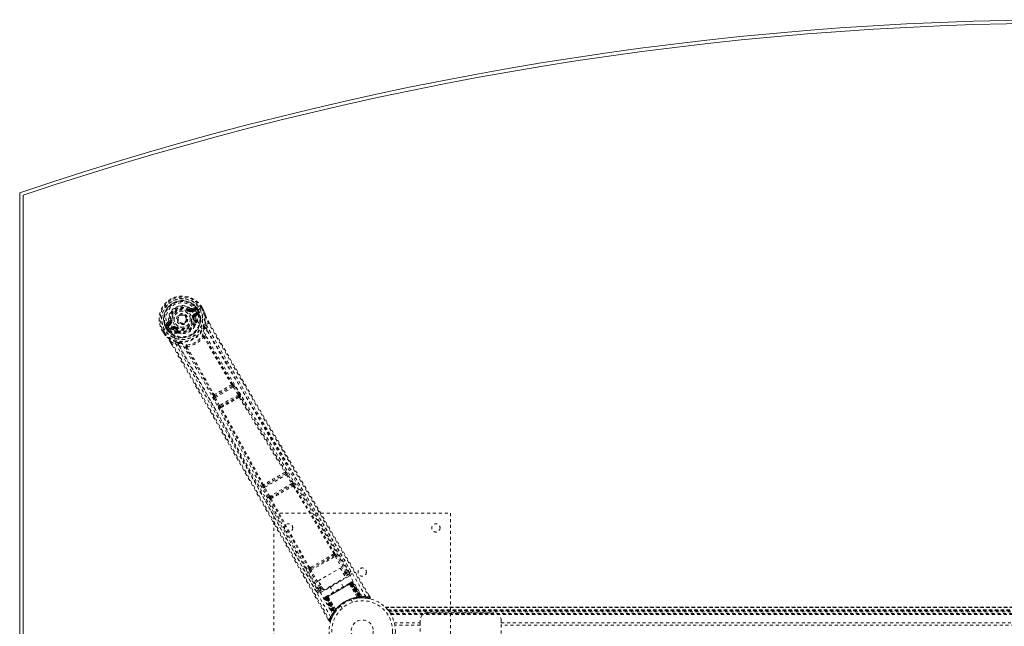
# Model space of a CAD drawing. Header units: inches. Extents: x 7.1 to 78.6, y 19.8 to 61.3.
# Tile 2 of 4: x 7.1 to 40.5, y 40.7 to 61.3. Entities that reach past the tile are written whole.
import ezdxf

# ---------------------------------------------------------------- set-up
doc = ezdxf.new("R2010")
doc.units = ezdxf.units.IN
doc.header["$MEASUREMENT"] = 0
doc.linetypes.add('SLD-Dashed', pattern=[0.075, 0.05, -0.025])
doc.linetypes.add('SLD-Solid', pattern=[0])

msp = doc.modelspace()

# ---------------------------------------------------------------- linework, layer by layer
at = {"color": 7, "linetype": 'SLD-Solid', "lineweight": 15}
for p, q in [((7.09, 25.682), (7.09, 55.432)), ((7.208, 25.767), (7.208, 55.348)), ((7.208, 55.348), (7.208, 25.767))]:
    msp.add_line(p, q, dxfattribs=at)
at = {"color": 7, "linetype": 'SLD-Dashed', "lineweight": 0}
for p, q in [((12.831, 51.443), (12.845, 51.462)), ((12.845, 51.462), (12.853, 51.457)), ((12.919, 51.455), (13.03, 51.495)), ((13.038, 51.542), (12.923, 51.502)), ((13.03, 51.495), (12.929, 51.437)), ((13.045, 51.469), (12.944, 51.411)), ((13.201, 51.496), (13.071, 51.421)), ((13.145, 51.463), (13.181, 51.4)), ((13.145, 51.463), (13.145, 51.463)), ((13.206, 51.499), (13.201, 51.496)), ((13.226, 51.511), (13.206, 51.499)), ((13.271, 51.538), (13.226, 51.511)), ((13.307, 51.423), (13.25, 51.524)), ((13.275, 51.54), (13.271, 51.538)), ((13.332, 51.438), (13.274, 51.54)), ((13.275, 51.54), (13.333, 51.438)), ((12.734, 51.229), (12.739, 51.222)), ((12.739, 51.222), (12.746, 51.208)), ((12.919, 51.455), (12.929, 51.437)), ((13.005, 51.195), (12.976, 51.191)), ((13.005, 51.305), (13.117, 51.37)), ((13.006, 51.208), (13.005, 51.195)), ((13.02, 51.279), (13.132, 51.344)), ((13.033, 51.258), (13.02, 51.279)), ((13.132, 51.344), (13.033, 51.258)), ((13.07, 51.421), (13.071, 51.421)), ((13.073, 51.247), (13.162, 51.323)), ((13.114, 51.445), (13.119, 51.448)), ((13.153, 51.378), (13.114, 51.445)), ((13.154, 51.387), (13.119, 51.448)), ((13.159, 51.367), (13.153, 51.378)), ((13.154, 51.387), (13.181, 51.4)), ((13.154, 51.386), (13.159, 51.367)), ((13.165, 51.337), (13.162, 51.323)), ((13.162, 51.323), (13.162, 51.323)), ((13.162, 51.323), (13.162, 51.323)), ((13.165, 51.338), (13.166, 51.342)), ((13.181, 51.4), (13.181, 51.4)), ((13.335, 51.435), (13.333, 51.438)), ((11.994, 50.8), (11.974, 50.788)), ((11.999, 50.803), (11.994, 50.8)), ((12.129, 50.878), (11.999, 50.803)), ((12.133, 51.046), (12.041, 50.966)), ((12.092, 50.772), (12.056, 50.834)), ((12.087, 50.852), (12.082, 50.849)), ((12.082, 50.849), (12.117, 50.788)), ((12.086, 50.95), (12.176, 51.026)), ((12.187, 51.008), (12.086, 50.95)), ((12.126, 50.785), (12.087, 50.852)), ((12.202, 50.982), (12.101, 50.924)), ((12.148, 51.086), (12.206, 51.093)), ((12.15, 50.812), (12.263, 50.876)), ((12.165, 50.786), (12.278, 50.85)), ((12.29, 50.829), (12.165, 50.786)), ((12.169, 50.75), (12.279, 50.789)), ((12.176, 51.026), (12.187, 51.008)), ((12.206, 51.093), (12.23, 51.096)), ((12.207, 51.084), (12.206, 51.093)), ((12.29, 50.829), (12.278, 50.85)), ((12.358, 50.821), (12.346, 50.827)), ((12.376, 50.844), (12.358, 50.821)), ((13.055, 51.057), (13.044, 51.077)), ((13.078, 51.065), (13.067, 51.084)), ((13.086, 51.037), (13.084, 51.016)), ((13.437, 50.922), (13.462, 51.07)), ((13.437, 50.922), (13.441, 50.795)), ((13.487, 51.086), (13.532, 51.009)), ((13.531, 51.008), (13.487, 51.085)), ((11.928, 50.762), (11.925, 50.76)), ((11.925, 50.761), (11.984, 50.66)), ((11.925, 50.76), (11.983, 50.659)), ((11.974, 50.788), (11.928, 50.762)), ((11.951, 50.774), (12.009, 50.674)), ((11.983, 50.659), (11.986, 50.655)), ((12.093, 50.772), (12.092, 50.772)), ((12.093, 50.772), (12.117, 50.788)), ((12.118, 50.788), (12.132, 50.774)), ((12.132, 50.774), (12.126, 50.785)), ((12.15, 50.756), (12.155, 50.754)), ((12.169, 50.75), (12.155, 50.754)), ((12.434, 50.693), (12.423, 50.713)), ((12.441, 50.729), (12.452, 50.709)), ((12.473, 50.663), (12.454, 50.673)), ((12.211, 50.349), (12.262, 50.261)), ((12.213, 50.349), (12.264, 50.261)), ((12.238, 50.363), (12.379, 50.311)), ((12.486, 50.243), (12.379, 50.311)), ((14.305, 48.868), (13.723, 48.532)), ((13.73, 48.484), (14.343, 48.838)), ((14.304, 48.868), (14.305, 48.868)), ((14.32, 48.931), (14.319, 48.93)), ((14.343, 48.838), (14.508, 48.577)), ((14.381, 48.862), (14.362, 48.89)), ((14.546, 48.6), (14.381, 48.862)), ((13.662, 48.551), (13.662, 48.551)), ((13.691, 48.463), (13.676, 48.494)), ((13.835, 48.19), (13.691, 48.463)), ((13.723, 48.532), (13.724, 48.533)), ((13.874, 48.211), (13.73, 48.484)), ((14.508, 48.577), (13.874, 48.211)), ((13.905, 48.177), (14.522, 48.533)), ((14.522, 48.533), (14.513, 48.523)), ((14.573, 48.508), (14.582, 48.518)), ((13.901, 48.12), (13.888, 48.117)), ((13.918, 48.18), (13.905, 48.177)), ((16.109, 45.894), (15.397, 45.482)), ((15.408, 45.437), (16.143, 45.861)), ((16.109, 45.893), (16.109, 45.894)), ((16.125, 45.956), (16.124, 45.956)), ((16.143, 45.861), (16.329, 45.561)), ((16.367, 45.585), (16.181, 45.885)), ((15.336, 45.501), (15.335, 45.5)), ((15.397, 45.482), (15.397, 45.483)), ((16.329, 45.561), (15.575, 45.126)), ((15.604, 45.091), (16.345, 45.519)), ((16.345, 45.519), (16.341, 45.514)), ((16.402, 45.498), (16.406, 45.503)), ((15.536, 45.105), (15.369, 45.416)), ((15.575, 45.126), (15.408, 45.437)), ((15.587, 45.031), (15.593, 45.031)), ((15.61, 45.091), (15.604, 45.091)), ((15.715, 36.557), (15.715, 44.557)), ((15.715, 44.557), (21.715, 44.557)), ((21.715, 44.557), (21.715, 36.557)), ((17.005, 42.688), (17.725, 43.104)), ((17.753, 43.173), (17.711, 43.15)), ((17.725, 43.104), (17.767, 43.128)), ((18.171, 42.549), (17.835, 43.117)), ((18.277, 42.548), (17.864, 43.25)), ((16.978, 42.622), (17.796, 43.094)), ((17.796, 43.094), (18.132, 42.526)), ((16.809, 42.641), (17.21, 41.932)), ((16.973, 42.724), (16.931, 42.699)), ((17.263, 42.025), (16.939, 42.6)), ((16.964, 42.664), (17.005, 42.688)), ((17.302, 42.047), (16.978, 42.622)), ((17.225, 42.265), (17.971, 42.695)), ((17.971, 42.695), (18.154, 42.378)), ((18.084, 42.498), (18.132, 42.526)), ((18.107, 42.459), (18.155, 42.487)), ((18.171, 42.549), (18.132, 42.526)), ((18.263, 42.484), (18.135, 42.41)), ((18.278, 42.547), (18.277, 42.549)), ((18.283, 42.539), (18.278, 42.547)), ((18.285, 42.529), (18.28, 42.546)), ((17.408, 41.948), (17.225, 42.265)), ((17.303, 41.86), (18.293, 42.432)), ((18.154, 42.378), (17.408, 41.948)), ((17.482, 41.688), (18.353, 42.191)), ((18.342, 42.185), (17.493, 41.695)), ((17.509, 41.704), (18.326, 42.176)), ((18.072, 42.062), (17.955, 42.264)), ((18.323, 42.207), (18.265, 42.174)), ((18.279, 42.15), (18.278, 42.148)), ((18.543, 41.698), (18.278, 42.148)), ((18.279, 42.15), (18.545, 41.698)), ((18.304, 42.163), (18.305, 42.164)), ((18.596, 41.695), (18.304, 42.163)), ((18.363, 42.197), (18.305, 42.164)), ((18.305, 42.164), (18.598, 41.695)), ((18.329, 42.177), (18.326, 42.176)), ((18.326, 42.176), (18.596, 41.708)), ((18.33, 42.211), (18.327, 42.209)), ((18.6, 41.708), (18.329, 42.177)), ((18.33, 42.211), (18.338, 42.216)), ((18.342, 42.218), (18.338, 42.216)), ((18.616, 41.709), (18.342, 42.185)), ((18.345, 42.187), (18.621, 41.71)), ((18.353, 42.224), (18.349, 42.223)), ((18.353, 42.191), (18.63, 41.711)), ((18.636, 41.711), (18.357, 42.193)), ((18.675, 41.696), (18.359, 42.199)), ((18.363, 42.197), (18.674, 41.699)), ((18.39, 42.213), (18.379, 42.206)), ((18.379, 42.206), (18.696, 41.699)), ((18.39, 42.213), (18.712, 41.699)), ((17.21, 41.932), (17.211, 41.931)), ((17.211, 41.931), (17.216, 41.923)), ((17.211, 41.929), (17.223, 41.916)), ((17.39, 41.979), (17.273, 41.912)), ((17.339, 42.068), (17.302, 42.047)), ((17.361, 42.029), (17.324, 42.008)), ((17.618, 42.069), (17.734, 41.867)), ((18.985, 41.704), (18.942, 41.777)), ((17.456, 41.673), (17.444, 41.666)), ((17.444, 41.666), (17.729, 41.131)), ((17.456, 41.707), (17.453, 41.704)), ((17.456, 41.673), (17.736, 41.145)), ((17.457, 41.707), (17.457, 41.707)), ((17.468, 41.714), (17.464, 41.711)), ((17.464, 41.711), (17.465, 41.709)), ((17.529, 41.716), (17.472, 41.682)), ((17.472, 41.687), (17.749, 41.161)), ((17.472, 41.682), (17.747, 41.164)), ((17.479, 41.72), (17.476, 41.718)), ((17.478, 41.686), (17.756, 41.203)), ((17.759, 41.208), (17.482, 41.688)), ((17.541, 41.756), (17.483, 41.722)), ((17.765, 41.216), (17.49, 41.693)), ((17.493, 41.695), (17.767, 41.22)), ((17.509, 41.704), (17.506, 41.702)), ((17.506, 41.702), (17.776, 41.232)), ((17.779, 41.236), (17.509, 41.704)), ((17.529, 41.716), (17.531, 41.716)), ((17.789, 41.228), (17.529, 41.716)), ((17.531, 41.716), (17.79, 41.23)), ((17.557, 41.731), (17.555, 41.732)), ((17.813, 41.275), (17.555, 41.732)), ((17.557, 41.731), (17.814, 41.277)), ((18.335, 41.616), (18.332, 41.615)), ((18.383, 41.532), (18.335, 41.616)), ((18.543, 41.698), (18.545, 41.698)), ((18.553, 41.673), (18.556, 41.674)), ((18.596, 41.708), (18.599, 41.679)), ((18.598, 41.695), (18.596, 41.695)), ((18.598, 41.695), (18.674, 41.699)), ((18.603, 41.679), (18.599, 41.679)), ((18.6, 41.708), (18.603, 41.679)), ((18.616, 41.709), (18.618, 41.681)), ((18.618, 41.681), (18.623, 41.681)), ((18.621, 41.71), (18.623, 41.681)), ((18.624, 41.681), (18.625, 41.681)), ((18.625, 41.681), (18.7, 41.685)), ((18.63, 41.711), (18.636, 41.711)), ((18.63, 41.711), (18.632, 41.682)), ((18.638, 41.682), (18.632, 41.682)), ((18.636, 41.711), (18.638, 41.682)), ((18.696, 41.699), (18.712, 41.699)), ((18.721, 41.685), (18.736, 41.685)), ((18.828, 41.675), (18.953, 41.66)), ((18.959, 41.689), (18.953, 41.66)), ((17.694, 41.034), (17.751, 41.14)), ((17.728, 41.103), (17.736, 41.116)), ((17.729, 41.131), (17.736, 41.145)), ((17.747, 41.164), (17.789, 41.228)), ((17.747, 41.134), (17.787, 41.197)), ((17.751, 41.173), (17.756, 41.174)), ((17.756, 41.203), (17.759, 41.208)), ((17.78, 41.187), (17.756, 41.203)), ((17.783, 41.192), (17.759, 41.208)), ((17.788, 41.199), (17.765, 41.216)), ((17.791, 41.203), (17.767, 41.22)), ((17.78, 41.187), (17.775, 41.179)), ((17.8, 41.215), (17.776, 41.232)), ((17.802, 41.219), (17.779, 41.236)), ((17.783, 41.192), (17.78, 41.187)), ((17.8, 41.215), (17.783, 41.192)), ((17.787, 41.197), (17.788, 41.199)), ((17.788, 41.199), (17.791, 41.203)), ((17.79, 41.23), (17.789, 41.228)), ((17.813, 41.275), (17.814, 41.277)), ((17.828, 41.254), (17.83, 41.256)), ((17.989, 41.416), (18.037, 41.332)), ((19.501, 41.362), (66.18, 41.362)), ((66.179, 41.363), (19.502, 41.363)), ((19.513, 41.35), (66.167, 41.35)), ((19.584, 41.272), (19.588, 41.268)), ((19.584, 41.272), (66.097, 41.272)), ((66.097, 41.272), (19.584, 41.272)), ((66.093, 41.268), (19.588, 41.268)), ((19.591, 41.264), (66.09, 41.264)), ((66.09, 41.264), (19.591, 41.264)), ((66.085, 41.258), (19.595, 41.258)), ((19.603, 41.249), (66.078, 41.249)), ((19.604, 41.248), (66.077, 41.248)), ((66.076, 41.246), (19.605, 41.246)), ((66.074, 41.244), (19.607, 41.244)), ((19.629, 41.213), (66.051, 41.213)), ((19.668, 41.156), (66.013, 41.156)), ((19.683, 41.13), (65.997, 41.13)), ((19.694, 41.113), (65.987, 41.113)), ((20.93, 41.172), (23.18, 41.172)), ((17.545, 40.972), (17.587, 40.898)), ((17.587, 40.897), (17.614, 40.912)), ((17.642, 40.903), (17.689, 41.024)), ((19.805, 40.839), (20.68, 40.839)), ((20.68, 40.839), (20.68, 40.922)), ((20.68, 40.839), (20.68, 40.276)), ((23.43, 40.922), (23.43, 40.839)), ((23.43, 40.276), (23.43, 40.839)), ((23.43, 40.839), (62.25, 40.839)), ((20.68, 40.755), (19.823, 40.755)), ((62.25, 40.755), (23.43, 40.755))]:
    msp.add_line(p, q, dxfattribs=at)
at = {"color": 7, "linetype": 'SLD-Dashed', "lineweight": 0, "flags": 128}
for points in [[(12.216, 50.963), (12.182, 51.033), (12.164, 51.109), (12.163, 51.19), (12.179, 51.269), (12.211, 51.345), (12.258, 51.414), (12.316, 51.474), (12.385, 51.522), (12.461, 51.557), (12.542, 51.578), (12.625, 51.584), (12.707, 51.574), (12.784, 51.548), (12.853, 51.507), (12.91, 51.453), (12.954, 51.388)], [(13.045, 51.469), (13.042, 51.474), (13.039, 51.479), (13.037, 51.483), (13.035, 51.487), (13.033, 51.49), (13.031, 51.493), (13.03, 51.494), (13.03, 51.495)], [(13.073, 51.506), (13.063, 51.485), (13.045, 51.469)], [(13.119, 51.448), (13.122, 51.45), (13.128, 51.453), (13.136, 51.458), (13.145, 51.463)], [(13.25, 51.524), (13.255, 51.527), (13.261, 51.53), (13.265, 51.533), (13.269, 51.536), (13.272, 51.538), (13.274, 51.539), (13.275, 51.54), (13.275, 51.54)], [(12.813, 51.419), (12.816, 51.424), (12.819, 51.428), (12.823, 51.432), (12.825, 51.436), (12.828, 51.439), (12.829, 51.441), (12.83, 51.442), (12.831, 51.443)], [(12.944, 51.411), (12.941, 51.416), (12.939, 51.421), (12.936, 51.425), (12.934, 51.429), (12.932, 51.432), (12.93, 51.435), (12.93, 51.436), (12.929, 51.437)], [(12.947, 51.187), (12.952, 51.188), (12.958, 51.189), (12.963, 51.189), (12.967, 51.19), (12.971, 51.19), (12.974, 51.191), (12.976, 51.191), (12.976, 51.191)], [(18.713, 41.72), (17.914, 43.09), (17.104, 44.452), (16.285, 45.806), (15.46, 47.153), (14.814, 48.209), (14.177, 49.265), (13.554, 50.324), (12.954, 51.388)], [(13.005, 51.305), (13.008, 51.3), (13.011, 51.295), (13.013, 51.291), (13.016, 51.287), (13.017, 51.284), (13.019, 51.281), (13.02, 51.28), (13.02, 51.279)], [(13.06, 51.214), (13.063, 51.235), (13.073, 51.247)], [(13.067, 51.084), (13.068, 51.144), (13.06, 51.214)], [(18.835, 41.726), (18.035, 43.101), (17.224, 44.468), (16.405, 45.826), (15.581, 47.178), (14.935, 48.237), (14.297, 49.296), (13.673, 50.356), (13.07, 51.421)], [(13.117, 51.37), (13.135, 51.377), (13.153, 51.378)], [(13.132, 51.344), (13.132, 51.345), (13.131, 51.346), (13.13, 51.349), (13.128, 51.352), (13.126, 51.356), (13.123, 51.36), (13.12, 51.365), (13.117, 51.37)], [(13.154, 51.387), (13.154, 51.386), (13.154, 51.386)], [(13.333, 51.438), (13.333, 51.438), (13.332, 51.438), (13.33, 51.437), (13.327, 51.435), (13.323, 51.432), (13.318, 51.43), (13.313, 51.427), (13.307, 51.423)], [(13.335, 51.435), (13.334, 51.434), (13.332, 51.433), (13.33, 51.432), (13.326, 51.431), (13.322, 51.429), (13.317, 51.428), (13.312, 51.426), (13.307, 51.423)], [(13.333, 51.438), (13.369, 51.349), (13.393, 51.277)], [(13.397, 51.266), (13.373, 51.343), (13.335, 51.435)], [(13.38, 50.935), (13.406, 51.093), (13.397, 51.266)], [(13.397, 51.266), (13.396, 51.272), (13.393, 51.277)], [(12.101, 50.924), (12.078, 50.916), (12.055, 50.918)], [(12.086, 50.95), (12.086, 50.949), (12.087, 50.948), (12.088, 50.945), (12.09, 50.942), (12.092, 50.938), (12.095, 50.934), (12.098, 50.929), (12.101, 50.924)], [(12.126, 50.785), (12.136, 50.8), (12.15, 50.812)], [(17.643, 41.038), (16.853, 42.418), (16.074, 43.804), (15.307, 45.193), (14.549, 46.583), (13.955, 47.671), (13.357, 48.753), (12.75, 49.823), (12.13, 50.878)], [(12.15, 50.812), (12.153, 50.807), (12.156, 50.802), (12.158, 50.798), (12.161, 50.794), (12.163, 50.79), (12.164, 50.788), (12.165, 50.786), (12.165, 50.786)], [(12.202, 50.982), (12.199, 50.987), (12.196, 50.992), (12.193, 50.996), (12.191, 51), (12.189, 51.003), (12.188, 51.006), (12.187, 51.007), (12.187, 51.008)], [(16.084, 44.016), (15.385, 45.287), (14.631, 46.675), (14.039, 47.762), (13.444, 48.842), (12.838, 49.911), (12.216, 50.963)], [(12.26, 51.1), (12.254, 51.099), (12.249, 51.099), (12.244, 51.098), (12.239, 51.098), (12.236, 51.097), (12.233, 51.097), (12.231, 51.096), (12.23, 51.096)], [(12.263, 50.876), (12.265, 50.872), (12.268, 50.867), (12.271, 50.862), (12.273, 50.858), (12.275, 50.855), (12.276, 50.853), (12.277, 50.851), (12.278, 50.85)], [(12.314, 50.783), (12.294, 50.791), (12.279, 50.789)], [(12.358, 50.821), (12.411, 50.781), (12.459, 50.754)], [(12.394, 50.868), (12.391, 50.864), (12.387, 50.859), (12.384, 50.855), (12.381, 50.852), (12.379, 50.849), (12.377, 50.846), (12.376, 50.845), (12.376, 50.844)], [(12.723, 51.043), (12.691, 51.014), (12.678, 51.006)], [(13.018, 50.879), (13.049, 50.927), (13.084, 51.016)], [(13.336, 50.791), (13.338, 50.799), (13.342, 50.811)], [(13.376, 50.544), (13.418, 50.668), (13.441, 50.795)], [(18.331, 42.576), (18.14, 42.9), (17.922, 43.269), (17.683, 43.674), (17.467, 44.04), (17.354, 44.231), (17.241, 44.423), (17.128, 44.614), (17, 44.832), (16.87, 45.052), (16.744, 45.265), (16.488, 45.698), (16.251, 46.101), (16.032, 46.474), (15.817, 46.838), (15.569, 47.26), (15.143, 47.985), (14.715, 48.718), (14.273, 49.476), (13.845, 50.215), (13.437, 50.922)], [(18.28, 42.546), (16.659, 45.292), (15.043, 48.039), (13.441, 50.795)], [(13.462, 51.07), (13.468, 51.073), (13.473, 51.076), (13.478, 51.079), (13.482, 51.082), (13.485, 51.084), (13.487, 51.085), (13.488, 51.086), (13.487, 51.086)], [(13.462, 51.07), (13.831, 50.43), (14.221, 49.754), (14.634, 49.043), (15.07, 48.295), (15.472, 47.607), (15.892, 46.891), (15.989, 46.727), (16.086, 46.561), (16.184, 46.394), (16.252, 46.279), (16.318, 46.167), (16.386, 46.05), (16.458, 45.929), (16.688, 45.538), (16.945, 45.103), (17.227, 44.625), (17.405, 44.322), (17.595, 44.002), (17.799, 43.655), (17.99, 43.331), (18.24, 42.909), (18.461, 42.533), (18.655, 42.205), (18.821, 41.923), (18.959, 41.689)], [(13.532, 51.009), (14.848, 48.734), (16.223, 46.388), (17.603, 44.046), (18.985, 41.704)], [(11.925, 50.76), (11.924, 50.76), (11.925, 50.76), (11.928, 50.761), (11.931, 50.763), (11.935, 50.765), (11.94, 50.768), (11.945, 50.771), (11.951, 50.774)], [(12.009, 50.674), (12.004, 50.671), (11.998, 50.668), (11.993, 50.665), (11.989, 50.662), (11.986, 50.661), (11.984, 50.659), (11.983, 50.659), (11.983, 50.659)], [(11.983, 50.659), (12.042, 50.583), (12.093, 50.526)], [(11.986, 50.655), (11.986, 50.656), (11.988, 50.657), (11.99, 50.659), (11.993, 50.661), (11.997, 50.664), (12.001, 50.667), (12.005, 50.671), (12.009, 50.674)], [(11.986, 50.655), (12.04, 50.585), (12.1, 50.517)], [(12.093, 50.526), (12.096, 50.521), (12.1, 50.517)], [(12.395, 50.367), (12.247, 50.423), (12.1, 50.517)], [(12.118, 50.788), (12.118, 50.788), (12.117, 50.788)], [(12.423, 50.713), (12.371, 50.741), (12.314, 50.783)], [(12.473, 50.663), (12.568, 50.649), (12.625, 50.652)], [(13.376, 50.544), (13.369, 50.552), (13.361, 50.558), (13.353, 50.56), (13.344, 50.559), (13.338, 50.555), (13.333, 50.548), (13.33, 50.539), (13.33, 50.528)], [(13.344, 50.524), (13.343, 50.525), (13.342, 50.527), (13.338, 50.528), (13.33, 50.528)], [(14.285, 48.917), (13.81, 49.719), (13.344, 50.524)], [(14.319, 48.93), (13.844, 49.732), (13.379, 50.536)], [(12.211, 50.349), (12.211, 50.349), (12.212, 50.349), (12.214, 50.35), (12.218, 50.352), (12.222, 50.354), (12.227, 50.357), (12.233, 50.36), (12.238, 50.363)], [(12.238, 50.363), (12.646, 49.659), (13.07, 48.923), (13.51, 48.157), (13.908, 47.46), (14.164, 47.01), (14.432, 46.539), (14.711, 46.047), (14.989, 45.557), (15.229, 45.132), (15.548, 44.569), (15.887, 43.97), (16.245, 43.335), (16.578, 42.745), (17.614, 40.912)], [(12.262, 50.261), (13.568, 47.994), (14.911, 45.633), (16.251, 43.264), (17.587, 40.897)], [(12.379, 50.311), (12.749, 49.67), (13.134, 49.001), (13.533, 48.304), (13.913, 47.639), (14.296, 46.965), (14.679, 46.29), (15.051, 45.632), (15.408, 45), (15.741, 44.412), (16.113, 43.753), (16.461, 43.135), (16.804, 42.528), (17.159, 41.899)], [(12.486, 50.243), (12.608, 50.201), (12.736, 50.175)], [(12.486, 50.243), (14.072, 47.479), (15.644, 44.706), (17.211, 41.929)], [(12.522, 50.338), (12.534, 50.335), (12.542, 50.332)], [(12.773, 50.206), (12.764, 50.212), (12.755, 50.214), (12.746, 50.213), (12.739, 50.21), (12.734, 50.203), (12.732, 50.194), (12.732, 50.185), (12.736, 50.175)], [(13.662, 48.551), (13.206, 49.364), (12.742, 50.168)], [(12.773, 50.206), (12.769, 50.2), (12.768, 50.196), (12.769, 50.194), (12.77, 50.192)], [(12.77, 50.192), (13.234, 49.387), (13.691, 48.573)], [(14.343, 48.838), (14.35, 48.842), (14.356, 48.846), (14.362, 48.85), (14.368, 48.854), (14.373, 48.857), (14.376, 48.859), (14.379, 48.861), (14.381, 48.862)], [(13.691, 48.463), (13.695, 48.466), (13.704, 48.471), (13.717, 48.477), (13.73, 48.484)], [(13.73, 48.484), (13.726, 48.492), (13.724, 48.5), (13.72, 48.515), (13.72, 48.526), (13.721, 48.53), (13.723, 48.531), (13.723, 48.532)], [(14.508, 48.577), (14.515, 48.581), (14.521, 48.585), (14.527, 48.589), (14.533, 48.592), (14.538, 48.595), (14.541, 48.598), (14.544, 48.599), (14.546, 48.6)], [(14.508, 48.577), (14.513, 48.57), (14.517, 48.562), (14.522, 48.549), (14.524, 48.539), (14.522, 48.533)], [(14.54, 48.494), (15.314, 47.219), (16.093, 45.941)], [(16.124, 45.956), (15.346, 47.233), (14.573, 48.508)], [(13.835, 48.19), (13.836, 48.191), (13.839, 48.192), (13.843, 48.194), (13.848, 48.197), (13.854, 48.2), (13.86, 48.203), (13.867, 48.207), (13.874, 48.211)], [(13.905, 48.177), (13.899, 48.178), (13.891, 48.184), (13.882, 48.196), (13.878, 48.203), (13.874, 48.211)], [(15.336, 45.501), (14.618, 46.813), (13.901, 48.12)], [(15.364, 45.52), (14.647, 46.834), (13.93, 48.142)], [(16.143, 45.861), (16.15, 45.866), (16.157, 45.87), (16.163, 45.874), (16.169, 45.877), (16.173, 45.88), (16.177, 45.882), (16.18, 45.884), (16.181, 45.885)], [(16.181, 45.885), (16.163, 45.913), (16.162, 45.914)], [(15.349, 45.486), (15.347, 45.487), (15.336, 45.501)], [(15.369, 45.416), (15.354, 45.446), (15.353, 45.447)], [(16.329, 45.561), (16.336, 45.566), (16.343, 45.57), (16.349, 45.574), (16.354, 45.577), (16.359, 45.58), (16.363, 45.582), (16.366, 45.584), (16.367, 45.585)], [(16.371, 45.483), (17.065, 44.331), (17.753, 43.173)], [(17.782, 43.189), (17.095, 44.346), (16.402, 45.498)], [(15.369, 45.416), (15.37, 45.416), (15.373, 45.418), (15.377, 45.42), (15.382, 45.423), (15.388, 45.426), (15.394, 45.429), (15.401, 45.433), (15.408, 45.437)], [(15.536, 45.105), (15.537, 45.106), (15.54, 45.107), (15.544, 45.109), (15.549, 45.112), (15.554, 45.115), (15.561, 45.118), (15.568, 45.122), (15.575, 45.126)], [(16.903, 42.681), (16.244, 43.855), (15.593, 45.031)], [(16.931, 42.699), (16.272, 43.873), (15.621, 45.05)], [(16.973, 42.724), (17.156, 42.83), (17.342, 42.937), (17.527, 43.044), (17.711, 43.15)], [(17.005, 42.688), (17.182, 42.79), (17.36, 42.893), (17.543, 42.999), (17.725, 43.104)], [(17.796, 43.094), (17.81, 43.102), (17.822, 43.109), (17.831, 43.115), (17.835, 43.117)], [(16.964, 42.664), (16.947, 42.659), (16.934, 42.66)], [(16.939, 42.6), (16.943, 42.602), (16.952, 42.607), (16.964, 42.614), (16.978, 42.622)], [(18.155, 42.487), (18.154, 42.488), (18.153, 42.491), (18.151, 42.494), (18.148, 42.499), (18.145, 42.505), (18.141, 42.512), (18.137, 42.519), (18.132, 42.526)], [(18.155, 42.487), (18.229, 42.497), (18.263, 42.484)], [(18.28, 42.546), (18.245, 42.559), (18.171, 42.549)], [(18.293, 42.432), (18.282, 42.451), (18.273, 42.468), (18.266, 42.479), (18.263, 42.484)], [(18.263, 42.173), (18.084, 42.069), (17.903, 41.965), (17.721, 41.86), (17.543, 41.757)], [(18.278, 42.148), (18.099, 42.044), (17.917, 41.94), (17.736, 41.835), (17.557, 41.731)], [(18.279, 42.15), (18.284, 42.169), (18.286, 42.174)], [(18.304, 42.163), (18.296, 42.17), (18.286, 42.174)], [(18.324, 42.207), (18.322, 42.207), (18.321, 42.206)], [(18.329, 42.177), (18.336, 42.181), (18.343, 42.185), (18.349, 42.189), (18.354, 42.192), (18.358, 42.194), (18.361, 42.196), (18.363, 42.197), (18.363, 42.197)], [(18.337, 42.215), (18.337, 42.215), (18.336, 42.214), (18.334, 42.213), (18.331, 42.21)], [(18.348, 42.222), (18.349, 42.222), (18.348, 42.221), (18.346, 42.219), (18.343, 42.217)], [(18.379, 42.206), (18.376, 42.204), (18.368, 42.2), (18.358, 42.194), (18.345, 42.187)], [(18.357, 42.193), (18.37, 42.201), (18.381, 42.207), (18.388, 42.211), (18.39, 42.213)], [(18.363, 42.197), (18.359, 42.202), (18.357, 42.204)], [(17.263, 42.025), (17.217, 41.965), (17.212, 41.933)], [(17.263, 42.025), (17.267, 42.027), (17.276, 42.032), (17.288, 42.039), (17.302, 42.047)], [(17.273, 41.912), (17.279, 41.948), (17.324, 42.008)], [(17.273, 41.912), (17.276, 41.908), (17.282, 41.896), (17.292, 41.879), (17.303, 41.86)], [(17.324, 42.008), (17.324, 42.009), (17.322, 42.011), (17.32, 42.015), (17.317, 42.02), (17.314, 42.025), (17.31, 42.032), (17.306, 42.039), (17.302, 42.047)], [(17.444, 41.666), (17.447, 41.668), (17.454, 41.672), (17.465, 41.678), (17.478, 41.686)], [(17.49, 41.693), (17.477, 41.685), (17.466, 41.679), (17.459, 41.675), (17.456, 41.673)], [(17.476, 41.718), (17.472, 41.716), (17.47, 41.715), (17.468, 41.714), (17.467, 41.713)], [(17.476, 41.716), (17.472, 41.715), (17.47, 41.714), (17.469, 41.714), (17.469, 41.714)], [(17.472, 41.682), (17.472, 41.682), (17.473, 41.683), (17.476, 41.685), (17.481, 41.688), (17.486, 41.691), (17.492, 41.694), (17.499, 41.698), (17.506, 41.702)], [(17.53, 41.738), (17.529, 41.727), (17.531, 41.716)], [(17.555, 41.732), (17.535, 41.737), (17.53, 41.738)], [(18.562, 41.673), (18.747, 41.684), (18.789, 41.679)], [(18.681, 41.684), (18.674, 41.684), (18.638, 41.682)], [(18.679, 41.693), (18.675, 41.697), (18.674, 41.699)], [(18.726, 41.687), (18.715, 41.693), (18.704, 41.703)], [(18.714, 41.693), (18.711, 41.698), (18.71, 41.699)], [(18.953, 41.663), (18.961, 41.663), (18.969, 41.665), (18.977, 41.668), (18.983, 41.674), (18.987, 41.68), (18.989, 41.687), (18.988, 41.695), (18.986, 41.702)], [(18.985, 41.704), (18.984, 41.704), (18.983, 41.703), (18.977, 41.7), (18.969, 41.695), (18.964, 41.692), (18.959, 41.689)], [(17.59, 40.899), (17.595, 40.893), (17.602, 40.889), (17.61, 40.885), (17.618, 40.884), (17.625, 40.885), (17.632, 40.889), (17.637, 40.894), (17.641, 40.901)], [(19.823, 40.755), (19.825, 40.744), (19.826, 40.735)]]:
    msp.add_lwpolyline(points, dxfattribs=at)
at = {"color": 7, "linetype": 'SLD-Dashed', "lineweight": 0}
for centre, radius in [((12.603, 51.144), 0.7), ((12.603, 51.144), 0.69), ((12.603, 51.144), 0.623), ((12.603, 51.144), 0.32), ((12.603, 51.144), 0.275), ((12.603, 51.144), 0.188), ((12.603, 51.144), 0.156), ((12.603, 51.144), 0.142), ((12.603, 51.144), 0.14), ((12.603, 51.144), 0.138), ((16.215, 44.057), 0.141), ((21.215, 44.057), 0.14), ((18.715, 42.557), 0.14), ((18.715, 40.557), 1.125), ((18.715, 40.557), 1.03), ((18.715, 40.557), 0.375)]:
    msp.add_circle(centre, radius, dxfattribs=at)
at = {"color": 7, "linetype": 'SLD-Solid', "lineweight": 15}
for radius, start, end in [(111.709, 71.33535, 108.66465), (111.591, 71.37887, 108.62113), (111.591, 71.37887, 108.62113)]:
    msp.add_arc((42.84, -50.401), radius, start, end, dxfattribs=at)
at = {"color": 7, "linetype": 'SLD-Dashed', "lineweight": 0}
for centre, radius, start, end in [((12.603, 51.144), 0.78, 30, 209.4852), ((12.603, 51.144), 0.78, 30.5288, 209.4712), ((12.603, 51.144), 0.75, 30.4562, 209.5438), ((12.603, 51.144), 0.629, 30.5445, 209.4556), ((12.603, 51.144), 0.599, 30.5443, 209.4557), ((12.597, 51.155), 0.543, 29.3659, 210.634), ((12.603, 51.144), 0.459, 52.774, 187.226), ((12.603, 51.144), 0.4, 52.774, 187.226), ((12.603, 51.144), 0.376, 52.774, 187.226), ((12.603, 51.144), 0.346, 52.774, 187.2258), ((11.748, 52.333), 1.401, 321.5602, 323.9863), ((12.888, 51.519), 0.0714, 240.3145, 295.2474), ((12.909, 51.546), 0.0455, 232.5233, 288.6512), ((12.903, 51.48), 0.0301, 301.4507, 47.6241), ((13.016, 51.521), 0.0299, 298.049, 42.1081), ((12.91, 51.38), 0.206, 37.6627, 51.6552), ((12.603, 51.144), 0.593, 30.5524, 37.6091), ((12.603, 51.144), 0.787, 218.3239, 21.6761), ((12.603, 51.144), 0.758, 218.3238, 21.6762), ((12.603, 51.144), 0.632, 216.064, 23.936), ((12.603, 51.144), 0.602, 216.2697, 23.7303), ((12.603, 51.144), 0.275, 359.9999, 180.0001), ((12.603, 51.144), 0.275, 179.9998, 0.0002), ((12.603, 51.144), 0.376, 232.774, 7.226), ((12.603, 51.144), 0.346, 232.7741, 7.226), ((12.885, 51.514), 0.119, 232.7746, 299.9997), ((12.885, 51.514), 0.089, 232.774, 300), ((13.065, 51.202), 0.119, 119.9993, 187.2276), ((13.078, 51.172), 0.249, 91.7059, 119.8611), ((13.065, 51.202), 0.089, 120, 187.226), ((12.549, 51.108), 0.465, 355.8373, 10.796), ((13.062, 51.21), 0.0565, 121.9567, 181.5679), ((13.037, 51.194), 0.031, 40.1638, 178.1974), ((13.047, 51.232), 0.0299, 30.9979, 118.9503), ((12.722, 51.324), 0.439, 323.9339, 359.9026), ((12.676, 51.29), 0.491, 326.1279, 5.5118), ((13.148, 51.318), 0.0305, 53.8311, 120.9566), ((13.052, 51.323), 0.115, 9.7066, 22.2676), ((14.515, 51.711), 1.203, 201.19, 211.3395), ((16.917, 52.326), 3.676, 196.7621, 199.9895), ((12.07, 50.975), 0.0299, 197.8887, 301.9558), ((12.245, 50.996), 0.206, 188.3461, 202.3397), ((12.603, 51.144), 0.593, 202.3909, 209.4476), ((11.633, 51.614), 0.887, 298.4983, 300.4125), ((12.336, 50.753), 0.242, 119.7354, 148.8242), ((12.102, 51.08), 0.0455, 311.3568, 7.4679), ((12.162, 51.052), 0.0301, 192.3449, 298.5796), ((12.136, 51.085), 0.0715, 304.7887, 359.7496), ((12.142, 51.085), 0.089, 300, 7.226), ((12.142, 51.085), 0.119, 299.9998, 7.2271), ((12.322, 50.773), 0.119, 52.7741, 119.9994), ((12.305, 50.803), 0.0299, 121.0408, 209.0109), ((12.322, 50.773), 0.089, 52.774, 120), ((12.317, 50.779), 0.0567, 58.2275, 117.9804), ((12.343, 50.794), 0.031, 61.5933, 200.0513), ((12.598, 51.154), 0.453, 249.7481, 350.2512), ((12.606, 51.138), 0.411, 249.0117, 350.9883), ((12.585, 51.176), 0.494, 256.9719, 343.0282), ((12.613, 51.128), 0.476, 271.4726, 328.5261), ((13.042, 51.067), 0.0305, 35.6341, 166.0642), ((13.031, 51.042), 0.0371, 70.1714, 120.7243), ((13.071, 51.034), 0.0504, 94.2231, 121.7519), ((13.082, 51.014), 0.0506, 94.3185, 121.7525), ((13.026, 51.042), 0.0326, 342.158, 28.3726), ((13.052, 50.992), 0.0404, 37.3027, 82.7825), ((13.041, 51.039), 0.0444, 357.3997, 34.9997), ((12.452, 50.869), 0.888, 339.1312, 354.971), ((13.39, 50.762), 0.0608, 32.3832, 151.9698), ((11.257, 51.527), 2.204, 341.058, 344.4312), ((13.26, 50.303), 0.644, 74.0877, 79.2601), ((12.009, 50.674), 0.03, 210.2178, 215.2738), ((11.157, 49.773), 1.201, 28.6557, 38.8149), ((9.422, 47.999), 3.676, 40.0106, 43.238), ((12.201, 50.823), 0.0844, 215.4083, 232.6183), ((12.18, 50.759), 0.0305, 119.0389, 186.1719), ((12.442, 51.16), 0.497, 234.8139, 273.6306), ((12.388, 51.13), 0.439, 240.0685, 276.0869), ((12.451, 50.725), 0.0305, 73.9313, 204.3717), ((12.465, 50.684), 0.0505, 118.2743, 145.7551), ((12.476, 50.665), 0.0506, 118.2536, 145.6825), ((12.475, 50.712), 0.0444, 205.0041, 242.702), ((12.477, 50.722), 0.0371, 119.2684, 169.8334), ((12.48, 50.727), 0.0326, 211.6537, 257.8235), ((12.51, 50.679), 0.0404, 157.2258, 202.6881), ((12.596, 51.156), 0.965, 280.5261, 319.475), ((12.633, 51.093), 0.844, 279.7729, 320.2271), ((13.326, 50.511), 0.0608, 33.6678, 136.5428), ((13.273, 50.474), 0.0786, 43.3238, 83.7387), ((13.387, 50.457), 0.0795, 96.0521, 122.5085), ((13.391, 50.544), 0.0143, 177.5618, 213.3628), ((13.005, 50.154), 0.645, 160.7464, 165.9059), ((12.945, 52.502), 2.204, 255.5689, 258.9416), ((12.54, 50.272), 0.0608, 88.0306, 207.6178), ((12.917, 51.137), 0.887, 245.0291, 260.8695), ((12.79, 50.202), 0.0608, 103.4562, 206.3337), ((12.729, 50.162), 0.0143, 26.6708, 62.4426), ((12.806, 50.122), 0.0795, 117.492, 143.947), ((12.848, 50.229), 0.0786, 156.2591, 196.6754), ((30.35, 20.405), 32.726, 119.399, 120.6009), ((30.708, 19.786), 33.389, 119.4253, 120.5746), ((14.335, 48.844), 0.088, 100.2504, 123.9473), ((14.217, 48.863), 0.0872, 3.1821, 38.1982), ((14.281, 48.906), 0.0451, 301.0431, 32.1523), ((14.282, 48.907), 0.0451, 301.0397, 32.1457), ((14.291, 48.811), 0.0588, 27.8396, 76.6315), ((14.279, 48.847), 0.0933, 27.5367, 64.1348), ((13.755, 48.544), 0.0933, 175.8714, 212.4593), ((13.73, 48.494), 0.0889, 116.1787, 139.6243), ((13.702, 48.572), 0.0451, 207.8497, 298.9539), ((13.702, 48.572), 0.0451, 207.8585, 298.9571), ((13.772, 48.606), 0.0873, 201.8103, 236.8098), ((-2.221, 76.821), 32.876, 299.4018, 300.5983), ((-4.276, 80.38), 37.023, 299.4552, 300.5446), ((14.535, 48.483), 0.0451, 32.6029, 119.103), ((14.484, 48.469), 0.0613, 23.9435, 61.5346), ((14.544, 48.493), 0.0451, 32.4874, 119.1377), ((14.591, 48.418), 0.092, 101.4665, 123.9897), ((14.418, 48.496), 0.165, 7.6329, 39.4061), ((13.989, 48.248), 0.165, 200.5891, 232.3721), ((13.928, 48.138), 0.0451, 120.8623, 207.5155), ((13.941, 48.141), 0.0451, 120.8995, 207.395), ((13.97, 48.059), 0.0919, 116.0256, 138.5417), ((13.979, 48.178), 0.0608, 178.3085, 216.2195), ((32.508, 16.667), 33.562, 119.2811, 120.7189), ((32.426, 16.81), 33.348, 119.2944, 120.7056), ((16.162, 45.839), 0.123, 107.6557, 123.6625), ((16.039, 45.897), 0.0697, 356.9384, 39.0801), ((16.086, 45.932), 0.0451, 300.6347, 31.6278), ((16.086, 45.932), 0.0451, 300.6343, 31.6236), ((16.086, 45.835), 0.0626, 24.4839, 68.4551), ((16.058, 45.859), 0.118, 27.9885, 55.3619), ((15.375, 45.522), 0.0451, 208.371, 299.3698), ((15.453, 45.51), 0.118, 184.6392, 212.0191), ((15.42, 45.408), 0.125, 116.4468, 132.2345), ((15.376, 45.52), 0.0433, 232.777, 300.2196), ((15.429, 45.545), 0.0697, 200.9197, 243.0643), ((15.459, 45.473), 0.0626, 171.5398, 215.5209), ((-0.538, 73.905), 33.03, 299.2676, 300.7324), ((-2.067, 76.554), 36.13, 299.3135, 300.6867), ((16.285, 45.52), 0.0601, 358.5976, 43.1035), ((16.364, 45.474), 0.0451, 31.9693, 119.423), ((16.319, 45.461), 0.057, 22.6149, 66.4833), ((16.367, 45.479), 0.0451, 31.9425, 119.4417), ((16.19, 45.451), 0.222, 13.6387, 37.1221), ((16.446, 45.37), 0.136, 108.8656, 123.2828), ((15.633, 45.143), 0.0601, 196.9025, 241.4011), ((15.74, 45.191), 0.222, 202.8816, 226.3577), ((15.627, 45.052), 0.0451, 120.5568, 208.0567), ((15.633, 45.053), 0.0451, 120.5749, 208.0332), ((15.683, 44.929), 0.136, 116.7365, 131.1152), ((15.666, 45.085), 0.0567, 173.3804, 217.5208), ((151.899, 118.918), 155.1, 208.89695, 210.0971), ((17.66, 43.108), 0.0652, 356.4366, 39.4347), ((17.888, 42.953), 0.258, 114.2287, 121.5514), ((17.692, 43.13), 0.075, 358.0038, 34.8098), ((17.742, 43.167), 0.0456, 301.9205, 29.006), ((17.726, 43.062), 0.0773, 24.5372, 58.3838), ((17.578, 42.984), 0.289, 27.3521, 45.0235), ((17.054, 42.471), 0.259, 118.4558, 125.7645), ((16.937, 42.699), 0.0384, 207.0823, 265.3605), ((17.182, 42.756), 0.289, 194.9824, 212.6475), ((16.999, 42.731), 0.0757, 205.3512, 241.8354), ((17.041, 42.667), 0.0773, 181.6306, 215.4569), ((17.034, 42.747), 0.0652, 200.5402, 243.5499), ((18.132, 42.526), 0.0451, 300.4269, 30.3599), ((18.241, 42.523), 0.045, 300.021, 7.9913), ((16.859, 45.041), 2.871, 299.6414, 300.8386), ((18.241, 42.522), 0.105, 299.9159, 30.6367), ((18.276, 42.15), 0.0265, 68.3686, 119.3818), ((18.28, 42.148), 0.0299, 31.7987, 119.8124), ((17.941, 41.961), 0.441, 29.0762, 32.8424), ((17.942, 41.962), 0.443, 29.0863, 32.8322), ((18.338, 42.181), 0.03, 31.9301, 119.9375), ((17.974, 41.981), 0.42, 29.0289, 32.9769), ((17.976, 41.981), 0.423, 29.0436, 32.9699), ((18.354, 42.189), 0.0315, 87.9463, 120.6855), ((17.993, 41.992), 0.411, 29.0093, 33.0501), ((17.639, 41.783), 0.826, 29.771, 31.627), ((18.365, 42.197), 0.03, 31.994, 119.9961), ((18.353, 42.19), 0.03, 31.9875, 96.5596), ((18.364, 42.196), 0.0305, 32.358, 99.374), ((15.763, 44.401), 2.865, 299.1596, 300.3594), ((17.251, 41.951), 0.105, 209.3638, 300.0832), ((17.251, 41.951), 0.045, 232.0123, 299.9777), ((17.302, 42.047), 0.0451, 209.6171, 299.5741), ((17.471, 41.681), 0.03, 119.9978, 208.0107), ((17.472, 41.681), 0.0305, 140.714, 207.6442), ((17.482, 41.687), 0.03, 143.5066, 208.0128), ((17.483, 41.686), 0.0315, 119.3191, 152.3614), ((17.425, 41.822), 0.119, 285.9013, 289.56), ((17.498, 41.696), 0.03, 120.0637, 208.0697), ((17.832, 41.898), 0.408, 206.9305, 210.9977), ((17.505, 41.694), 0.0353, 111.8023, 200.6889), ((18.228, 42.123), 0.854, 208.4253, 210.2204), ((17.855, 41.912), 0.422, 207.0338, 210.9621), ((17.883, 41.928), 0.439, 207.1516, 210.9285), ((17.893, 41.934), 0.448, 207.1918, 210.8986), ((17.556, 41.73), 0.0299, 120.1881, 208.1991), ((17.556, 41.734), 0.0266, 120.7984, 171.4552), ((18.716, 40.557), 1.158, 77.8713, 162.137), ((18.731, 40.53), 1.19, 90.8799, 149.1201), ((18.715, 40.557), 1.127, 90.4733, 149.5267), ((18.715, 40.558), 1.155, 94.2141, 145.7859), ((18.715, 40.558), 1.155, 94.9106, 145.0894), ((18.715, 40.558), 1.155, 95.8866, 144.1134), ((18.697, 40.589), 1.12, 97.9255, 142.0744), ((18.577, 41.698), 0.0345, 178.9498, 225.171), ((18.576, 41.697), 0.0311, 178.3234, 229.6447), ((18.529, 40.966), 0.733, 84.756, 88.7672), ((18.621, 41.711), 0.0297, 211.479, 274.5479), ((18.623, 41.711), 0.0297, 211.4835, 274.4722), ((18.538, 40.895), 0.816, 80.3767, 85.6059), ((18.715, 40.558), 1.127, 90.7805, 95.7093), ((18.543, 40.905), 0.809, 79.0865, 84.459), ((18.541, 40.879), 0.838, 78.2595, 83.5254), ((18.717, 40.533), 1.154, 89.9244, 93.957), ((18.715, 40.722), 0.963, 89.6257, 92.5176), ((18.7, 41.715), 0.0299, 211.8057, 270.7486), ((18.7, 41.715), 0.03, 226.8728, 271.241), ((18.721, 41.715), 0.0299, 211.8996, 269.7007), ((18.736, 41.755), 0.0707, 241.4571, 268.8929), ((18.671, 41.71), 0.0429, 324.1735, 12.9847), ((18.715, 40.557), 1.128, 85.3425, 90.4733), ((18.737, 41.715), 0.03, 211.9855, 268.9219), ((18.845, 40.361), 1.365, 90.4174, 95.5484), ((18.715, 40.565), 1.12, 88.9241, 89.81), ((18.809, 41.711), 0.03, 265.9297, 29.7334), ((18.716, 40.564), 1.12, 77.8963, 85.3622), ((18.737, 40.53), 1.2, 78.1048, 85.3361), ((18.959, 41.689), 0.03, 257.847, 30.5316), ((18.819, 40.348), 1.363, 144.4488, 149.586), ((18.715, 40.558), 1.127, 149.5249, 154.6585), ((17.739, 41.172), 0.0429, 227.0156, 275.8216), ((17.702, 41.117), 0.03, 331.0747, 28.013), ((18.521, 40.87), 0.834, 156.4645, 161.7511), ((17.668, 41.27), 0.137, 299.4118, 323.5097), ((18.498, 40.882), 0.805, 155.5297, 160.9266), ((17.71, 41.131), 0.0299, 330.3021, 28.0904), ((18.465, 40.701), 0.838, 148.7905, 150.3437), ((18.503, 40.884), 0.806, 154.362, 159.6545), ((17.721, 41.15), 0.0299, 329.2598, 28.189), ((17.705, 41.269), 0.109, 301.2476, 330.4822), ((17.763, 41.214), 0.0297, 325.5214, 28.5349), ((17.763, 41.215), 0.0297, 325.444, 28.5237), ((18.508, 40.703), 0.874, 143.5635, 145.4761), ((18.454, 40.923), 0.732, 151.2375, 155.2461), ((17.798, 41.248), 0.031, 10.2246, 61.6911), ((17.797, 41.247), 0.0345, 14.8258, 61.0504), ((18.797, 40.64), 1.009, 44.7694, 45.7421), ((18.739, 40.579), 1.093, 37.6182, 45.7578), ((18.307, 40.235), 1.645, 37.7999, 38.6862), ((18.721, 40.561), 1.118, 29.5676, 32.1434), ((20.93, 40.922), 0.25, 90, 180), ((23.18, 40.922), 0.25, 0, 90), ((18.732, 40.523), 1.204, 154.6742, 161.8787), ((17.614, 40.912), 0.03, 209.4719, 342.1495), ((17.647, 40.967), 0.0638, 238.615, 265.7914), ((17.669, 41.053), 0.03, 210.2572, 334.0797), ((18.708, 40.561), 1.119, 154.6351, 162.106)]:
    msp.add_arc(centre, radius, start, end, dxfattribs=at)

doc.saveas('drawing.dxf')
